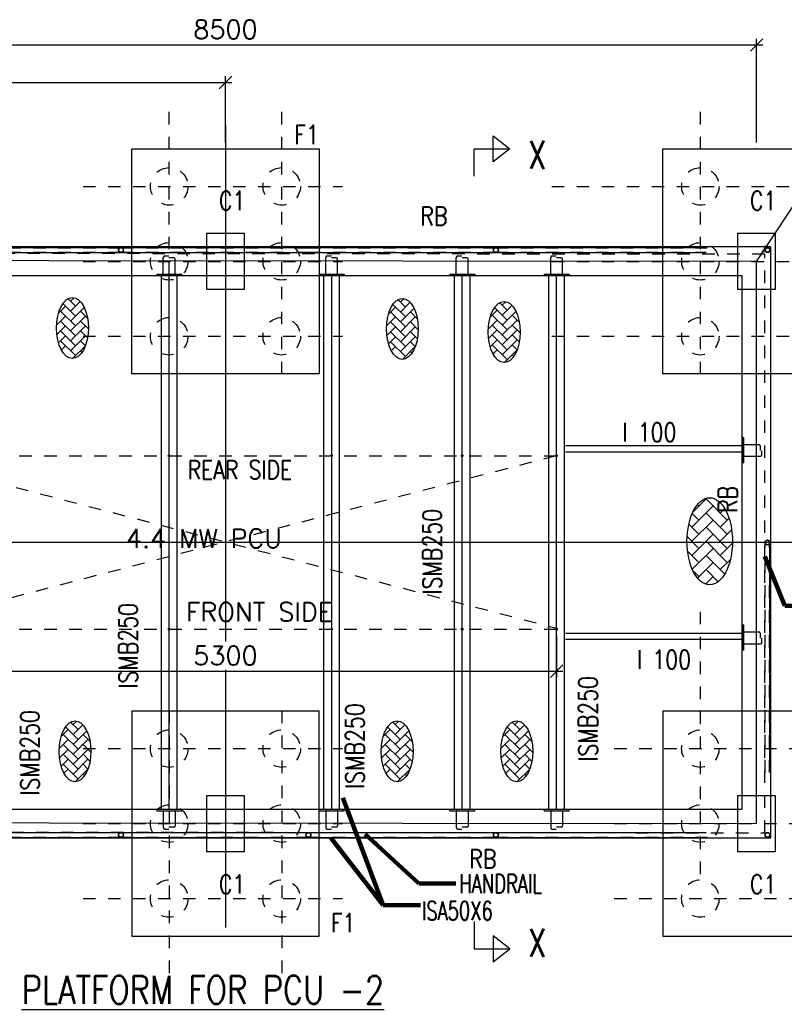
# Model space of a CAD drawing. Header units: inches. Extents: x 727810 to 1461440, y 2714588 to 5435005.
# Tile 49 of 233: x 728348.4 to 728354.52, y 2716077.94 to 2716085.82. Entities that reach past the tile are written whole.
import ezdxf

# ---------------------------------------------------------------- set-up
doc = ezdxf.new("R2010")
doc.units = ezdxf.units.IN
doc.header["$MEASUREMENT"] = 0
doc.linetypes.add('DIVIDEX2', pattern=[2.5, 1, -0.5, 0, -0.5, 0, -0.5])
doc.linetypes.add('HIDDEN', pattern=[0.375, 0.25, -0.125])
doc.layers.add('AM_5', color=3, linetype='Continuous', lineweight=15)
doc.layers.add('AM_8', color=1, linetype='Continuous', lineweight=15)
doc.layers.add('DETAILS', color=7, linetype='Continuous')
doc.layers.add('Inverter Room', color=7, linetype='Continuous')
doc.styles.add('RANJAN', font='romans.shx', dxfattribs={"width": 0.75})
doc.styles.add('ROMANS', font='ROMANS.shx', dxfattribs={"height": 10})
doc.dimstyles.new('DIM-', dxfattribs={"dimscale": 0, "dimtxt": 0.15, "dimasz": 0.15, "dimexe": 0, "dimexo": 0, "dimgap": 0.15, "dimtad": 1, "dimdec": 0, "dimlfac": 1000, "dimzin": 0, "dimdsep": 46, "dimtxsty": 'ROMANS', "dimblk": 'OBLIQUE', "dimcen": 0, "dimclrd": 6, "dimclre": 6, "dimclrt": 3, "dimadec": 0, "dimazin": 0, "dimtfac": 1, "dimtdec": 0, "dimtmove": 2, "dimatfit": 3, "dimfxl": 1, "dimtolj": 1, "dimtzin": 0, "dimarcsym": 2})
doc.dimstyles.new('ROMANS$0', dxfattribs={"dimscale": 100, "dimtxt": 100, "dimasz": 1, "dimexe": 0.5, "dimexo": 0.5, "dimgap": 0.5, "dimtad": 1, "dimdec": 0, "dimrnd": 5, "dimdsep": 46, "dimtxsty": 'ROMANS', "dimblk": 'OBLIQUE', "dimcen": 1, "dimdle": 0.5, "dimclrd": 6, "dimclre": 6, "dimclrt": 3, "dimadec": 0, "dimazin": 0, "dimtfac": 1, "dimtdec": 0, "dimtix": 1, "dimtmove": 0, "dimatfit": 3, "dimldrblk": 'OBLIQUE', "dimfxl": 1, "dimtolj": 1, "dimtzin": 0, "dimarcsym": 0})
pattern_1 = [(45, (91287.78671, 50533.36595), (-0.0883883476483, 0.0883883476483), [])]
pattern_2 = [(45, (92587.78671, 50533.36595), (-0.0883883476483, 0.0883883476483), [])]
pattern_3 = [(45, (93632.78671, 50533.36595), (-0.0883883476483, 0.0883883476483), [])]
pattern_4 = [(45, (94387.78671, 50533.36595), (-0.0883883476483, 0.0883883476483), [])]

# ---------------------------------------------------------------- blocks, each defined once
blk = doc.blocks.new('_Oblique')
at = {"color": 0, "linetype": 'ByBlock', "lineweight": -2}
blk.add_line((-0.5, -0.5), (0.5, 0.5), dxfattribs=at)
blk = doc.blocks.new('*D67')
at = {"layer": 'Inverter Room', "color": 6, "lineweight": -2, "ltscale": 0.5, "transparency": 16777216}
for p, q in [((2053661.7, -2318131.5), (2053661.7, -2317300.2)), ((2062161.7, -2318131.5), (2062161.7, -2317300.2)), ((2062211.7, -2317350.2), (2053611.7, -2317350.2))]:
    blk.add_line(p, q, dxfattribs=at)
at = {"layer": 'Inverter Room', "color": 0, "ltscale": 0.5, "transparency": 16777216}
for p in [(2053661.7, -2317350.2), (2053661.7, -2318181.5), (2062161.7, -2318181.5)]:
    blk.add_point(p, dxfattribs=at)
at = {"layer": 'Inverter Room', "color": 6, "lineweight": -2, "ltscale": 0.5, "transparency": 16777216, "xscale": 100, "yscale": 100, "zscale": 100, "rotation": 180}
blk.add_blockref('_Oblique', (2053661.7, -2317350.2), dxfattribs=at)
at = {"layer": 'Inverter Room', "color": 6, "lineweight": -2, "ltscale": 0.5, "transparency": 16777216, "xscale": 100, "yscale": 100, "zscale": 100}
blk.add_blockref('_Oblique', (2062161.7, -2317350.2), dxfattribs=at)
at = {"layer": 'Inverter Room', "color": 3, "ltscale": 0.5, "transparency": 16777216, "insert": (2057911.7, -2317225.2), "char_height": 150, "attachment_point": 5, "style": 'ROMANS'}
blk.add_mtext('\\A1;8500', dxfattribs=at)
blk = doc.blocks.new('*D69')
at = {"layer": 'AM_5', "color": 6, "lineweight": -2, "transparency": 16777216}
for p, q in [((2053661.7, -2318131.5), (2053661.7, -2317599.7)), ((2057911.7, -2318131.5), (2057911.7, -2317599.7)), ((2053611.7, -2317649.7), (2057961.7, -2317649.7))]:
    blk.add_line(p, q, dxfattribs=at)
at = {"layer": 'Inverter Room', "color": 0, "transparency": 16777216}
for p in [(2057911.7, -2317649.7), (2053661.7, -2318181.5), (2057911.7, -2318181.5)]:
    blk.add_point(p, dxfattribs=at)
at = {"layer": 'AM_5', "color": 6, "lineweight": -2, "transparency": 16777216, "xscale": 100, "yscale": 100, "zscale": 100, "rotation": 180}
blk.add_blockref('_Oblique', (2053661.7, -2317649.7), dxfattribs=at)
at = {"layer": 'AM_5', "color": 6, "lineweight": -2, "transparency": 16777216, "xscale": 100, "yscale": 100, "zscale": 100}
blk.add_blockref('_Oblique', (2057911.7, -2317649.7), dxfattribs=at)
at = {"layer": 'AM_5', "color": 3, "transparency": 16777216, "insert": (2055786.7, -2317524.7), "char_height": 150, "attachment_point": 5, "style": 'ROMANS', "bg_fill": 3, "box_fill_scale": 1.25, "bg_fill_color": 256, "bg_fill_true_color": 13158600, "bg_fill_transparency": 0}
blk.add_mtext('\\A1;4250', dxfattribs=at)
blk = doc.blocks.new('*D71')
at = {"layer": 'DETAILS', "color": 6, "lineweight": -2, "ltscale": 0.5, "transparency": 16777216}
for p, q in [((2055261.7, -2322075.5), (2055261.7, -2322411.8)), ((2060561.7, -2322075.5), (2060561.7, -2322411.8)), ((2055211.7, -2322361.8), (2060611.7, -2322361.8))]:
    blk.add_line(p, q, dxfattribs=at)
at = {"layer": 'Inverter Room', "color": 0, "ltscale": 0.5, "transparency": 16777216}
for p in [(2055261.7, -2322025.5), (2060561.7, -2322025.5), (2060561.7, -2322361.8)]:
    blk.add_point(p, dxfattribs=at)
at = {"layer": 'DETAILS', "color": 6, "lineweight": -2, "ltscale": 0.5, "transparency": 16777216, "xscale": 100, "yscale": 100, "zscale": 100, "rotation": 180}
blk.add_blockref('_Oblique', (2055261.7, -2322361.8), dxfattribs=at)
at = {"layer": 'DETAILS', "color": 6, "lineweight": -2, "ltscale": 0.5, "transparency": 16777216, "xscale": 100, "yscale": 100, "zscale": 100}
blk.add_blockref('_Oblique', (2060561.7, -2322361.8), dxfattribs=at)
at = {"layer": 'DETAILS', "color": 3, "ltscale": 0.5, "transparency": 16777216, "insert": (2057911.7, -2322236.8), "char_height": 150, "attachment_point": 5, "style": 'ROMANS', "bg_fill": 3, "box_fill_scale": 1.25, "bg_fill_color": 256, "bg_fill_true_color": 13158600, "bg_fill_transparency": 0}
blk.add_mtext('\\A1;5300', dxfattribs=at)
blk = doc.blocks.new('dshshh')
at = {"layer": 'AM_8', "ltscale": 0.5}
h = blk.add_hatch(dxfattribs=at)
h.set_pattern_fill('AR-HBONE', color=256, scale=14, style=0)
h.set_pattern_definition([(45, (674633.055, -665552.46), (6e-15, 79.1959595), [168, -56]), (135, (674672.653, -665512.864), (6e-15, 79.1959595), [168, -56])])
edge = h.paths.add_edge_path()
edge.add_ellipse((2056687.3, -2319615.1), major_axis=(0, 244), ratio=0.521978, start_angle=191.45916, end_angle=459.29111)
edge.add_ellipse((2056687.3, -2319615.1), major_axis=(0, 244), ratio=0.521978, start_angle=99.29111, end_angle=191.45916)
h = blk.add_hatch(dxfattribs=at)
h.set_pattern_fill('AR-HBONE', color=256, scale=14, style=0)
h.set_pattern_definition([(45, (677273.22, -665559.426), (6e-15, 79.1959595), [168, -56]), (135, (677312.816, -665519.83), (6e-15, 79.1959595), [168, -56])])
edge = h.paths.add_edge_path()
edge.add_ellipse((2059327.4, -2319622.1), major_axis=(0, 244), ratio=0.521978, start_angle=191.45916, end_angle=459.29111)
edge.add_ellipse((2059327.4, -2319622.1), major_axis=(0, 244), ratio=0.521978, start_angle=99.29111, end_angle=191.45916)
h = blk.add_hatch(dxfattribs=at)
h.set_pattern_fill('AR-HBONE', color=256, scale=14, style=0)
h.set_pattern_definition([(45, (678087.52, -665584.47), (6e-15, 79.1959595), [168, -56]), (135, (678127.12, -665544.87), (6e-15, 79.1959595), [168, -56])])
edge = h.paths.add_edge_path()
edge.add_ellipse((2060141.7, -2319647.1), major_axis=(0, 244), ratio=0.521978, start_angle=191.45916, end_angle=459.29111)
edge.add_ellipse((2060141.7, -2319647.1), major_axis=(0, 244), ratio=0.521978, start_angle=99.29111, end_angle=191.45916)
h = blk.add_hatch(dxfattribs=at)
h.set_pattern_fill('ANSI31', color=256, style=0)
h.set_pattern_definition(pattern_1)
edge = h.paths.add_edge_path()
edge.add_arc((2057461.7, -2320640.3), 7.16, 11.12183, 168.87817, ccw=False)
edge.add_arc((2057461.7, -2320637.5), 7.16, 348.87817, 551.12183)
h = blk.add_hatch(dxfattribs=at)
h.set_pattern_fill('ANSI31', color=256, style=0)
h.set_pattern_definition(pattern_2)
edge = h.paths.add_edge_path()
edge.add_arc((2058761.7, -2320640.3), 7.16, 11.12183, 168.87817, ccw=False)
edge.add_arc((2058761.7, -2320637.5), 7.16, 348.87817, 551.12183)
h = blk.add_hatch(dxfattribs=at)
h.set_pattern_fill('ANSI31', color=256, style=0)
h.set_pattern_definition(pattern_3)
edge = h.paths.add_edge_path()
edge.add_arc((2059806.7, -2320640.3), 7.16, 11.12183, 168.87817, ccw=False)
edge.add_arc((2059806.7, -2320637.5), 7.16, 348.87817, 551.12183)
h = blk.add_hatch(dxfattribs=at)
h.set_pattern_fill('ANSI31', color=256, style=0)
h.set_pattern_definition(pattern_4)
edge = h.paths.add_edge_path()
edge.add_arc((2060561.7, -2320640.3), 7.16, 11.12183, 168.87817, ccw=False)
edge.add_arc((2060561.7, -2320637.5), 7.16, 348.87817, 551.12183)
h = blk.add_hatch(dxfattribs=at)
h.set_pattern_fill('ANSI31', color=256, style=0)
h.set_pattern_definition([(45, (89087.78671, 50533.36595), (-0.0883883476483, 0.0883883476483), [])])
edge = h.paths.add_edge_path()
edge.add_arc((2060561.7, -2320640.3), 7.16, 371.12183, 528.87817)
edge.add_arc((2060561.7, -2320637.5), 7.16, -11.12183, 191.12183, ccw=False)
h = blk.add_hatch(dxfattribs=at)
h.set_pattern_fill('AR-HBONE', color=256, scale=20, style=0)
h.set_pattern_definition([(45, (87423.51, 41624.37), (9e-15, 113.137085), [240, -80]), (135, (87480.08, 41680.94), (9e-15, 113.137085), [240, -80])])
edge = h.paths.add_edge_path()
edge.add_ellipse((2061786.7, -2321322.3), major_axis=(0, 348.6), ratio=0.521978, start_angle=191.45916, end_angle=459.29111)
edge.add_ellipse((2061786.7, -2321322.3), major_axis=(0, 348.6), ratio=0.521978, start_angle=99.29111, end_angle=191.45916)
h = blk.add_hatch(dxfattribs=at)
h.set_pattern_fill('ANSI31', color=256, style=0)
h.set_pattern_definition(pattern_1)
edge = h.paths.add_edge_path()
edge.add_arc((2057461.7, -2322022.7), 7.16, 191.12183, 348.87817)
edge.add_arc((2057461.7, -2322025.5), 7.16, -191.12183, 11.12183, ccw=False)
h = blk.add_hatch(dxfattribs=at)
h.set_pattern_fill('ANSI31', color=256, style=0)
h.set_pattern_definition(pattern_2)
edge = h.paths.add_edge_path()
edge.add_arc((2058761.7, -2322022.7), 7.16, 191.12183, 348.87817)
edge.add_arc((2058761.7, -2322025.5), 7.16, -191.12183, 11.12183, ccw=False)
h = blk.add_hatch(dxfattribs=at)
h.set_pattern_fill('ANSI31', color=256, style=0)
h.set_pattern_definition(pattern_3)
edge = h.paths.add_edge_path()
edge.add_arc((2059806.7, -2322022.7), 7.16, 191.12183, 348.87817)
edge.add_arc((2059806.7, -2322025.5), 7.16, -191.12183, 11.12183, ccw=False)
h = blk.add_hatch(dxfattribs=at)
h.set_pattern_fill('ANSI31', color=256, style=0)
h.set_pattern_definition(pattern_4)
edge = h.paths.add_edge_path()
edge.add_arc((2060561.7, -2322022.7), 7.16, 191.12183, 348.87817)
edge.add_arc((2060561.7, -2322025.5), 7.16, -191.12183, 11.12183, ccw=False)
h = blk.add_hatch(dxfattribs=at)
h.set_pattern_fill('AR-HBONE', color=256, scale=14, style=0)
h.set_pattern_definition([(45, (674653.87, -668940.72), (6e-15, 79.1959595), [168, -56]), (135, (674693.47, -668901.125), (6e-15, 79.1959595), [168, -56])])
edge = h.paths.add_edge_path()
edge.add_ellipse((2056708.1, -2323003.4), major_axis=(0, 244), ratio=0.521978, start_angle=191.45916, end_angle=459.29111)
edge.add_ellipse((2056708.1, -2323003.4), major_axis=(0, 244), ratio=0.521978, start_angle=99.29111, end_angle=191.45916)
h = blk.add_hatch(dxfattribs=at)
h.set_pattern_fill('AR-HBONE', color=256, scale=14, style=0)
h.set_pattern_definition([(45, (677231.1, -668940.72), (6e-15, 79.1959595), [168, -56]), (135, (677270.696, -668901.125), (6e-15, 79.1959595), [168, -56])])
edge = h.paths.add_edge_path()
edge.add_ellipse((2059285.3, -2323003.4), major_axis=(0, 244), ratio=0.521978, start_angle=191.45916, end_angle=459.29111)
edge.add_ellipse((2059285.3, -2323003.4), major_axis=(0, 244), ratio=0.521978, start_angle=99.29111, end_angle=191.45916)
h = blk.add_hatch(dxfattribs=at)
h.set_pattern_fill('AR-HBONE', color=256, scale=14, style=0)
h.set_pattern_definition([(45, (678188.45, -668940.72), (6e-15, 79.1959595), [168, -56]), (135, (678228.05, -668901.125), (6e-15, 79.1959595), [168, -56])])
edge = h.paths.add_edge_path()
edge.add_ellipse((2060242.7, -2323003.4), major_axis=(0, 244), ratio=0.521978, start_angle=191.45916, end_angle=459.29111)
edge.add_ellipse((2060242.7, -2323003.4), major_axis=(0, 244), ratio=0.521978, start_angle=99.29111, end_angle=191.45916)
at = {"layer": 'DETAILS', "linetype": 'DIVIDEX2', "ltscale": 0.5}
for p, q in [((2057461.7, -2319985.4), (2057461.7, -2317883.4)), ((2058361.7, -2319985.4), (2058361.7, -2317883.4)), ((2061711.7, -2319985.4), (2061711.7, -2317883.4)), ((2056772.3, -2318481.5), (2058848.3, -2318481.5)), ((2060522.3, -2318481.5), (2062598.3, -2318481.5)), ((2056772.3, -2319081.5), (2058848.3, -2319081.5)), ((2060522.3, -2319081.5), (2062598.3, -2319081.5)), ((2056772.3, -2319681.5), (2058848.3, -2319681.5)), ((2060522.3, -2319681.5), (2062598.3, -2319681.5)), ((2061711.7, -2323985.4), (2061711.7, -2321883.4)), ((2057461.7, -2322677.6), (2057461.7, -2324779.6)), ((2058361.7, -2322677.6), (2058361.7, -2324779.6)), ((2056772.3, -2322981.5), (2058848.3, -2322981.5)), ((2061022.3, -2322981.5), (2063098.3, -2322981.5)), ((2056772.3, -2323581.5), (2058848.3, -2323581.5)), ((2061022.3, -2323581.5), (2063098.3, -2323581.5)), ((2056772.3, -2324181.5), (2058848.3, -2324181.5)), ((2061022.3, -2324181.5), (2063098.3, -2324181.5))]:
    blk.add_line(p, q, dxfattribs=at)
at = {"layer": 'DETAILS', "ltscale": 0.5}
for p, q in [((2055575.3, -2318971.1), (2057075.3, -2318971.1)), ((2055575.3, -2319011.1), (2057075.3, -2319011.1)), ((2057075.3, -2318971.1), (2058575.3, -2318971.1)), ((2057075.3, -2319011.1), (2058575.3, -2319011.1)), ((2058575.3, -2318971.1), (2060075.3, -2318971.1)), ((2058575.3, -2319011.1), (2060075.3, -2319011.1)), ((2060075.3, -2318971.1), (2061763.3, -2318971.1)), ((2060075.3, -2319011.1), (2061749.1, -2319011.1)), ((2062046.7, -2320494.4), (2062046.7, -2320694.4)), ((2062268.2, -2323171.9), (2062268.2, -2321331.5)), ((2062046.7, -2321994.4), (2062046.7, -2322194.4)), ((2055575.3, -2323651.9), (2057075.3, -2323651.9)), ((2055575.3, -2323691.9), (2057075.3, -2323691.9)), ((2057075.3, -2323651.9), (2058575.3, -2323651.9)), ((2057075.3, -2323691.9), (2058575.3, -2323691.9)), ((2058575.3, -2323651.9), (2060075.3, -2323651.9)), ((2058575.3, -2323691.9), (2060075.3, -2323691.9)), ((2060075.3, -2323651.9), (2061749.1, -2323651.9)), ((2060075.3, -2323691.9), (2061763.3, -2323691.9))]:
    blk.add_line(p, q, dxfattribs=at)
for centre, radius in [((2057075.3, -2318991.1), 20), ((2060075.3, -2318991.1), 20), ((2062248.2, -2318991.1), 20), ((2062249.1, -2318991.1), 20), ((2057461.7, -2320637.5), 7.16), ((2058761.7, -2320637.5), 7.16), ((2059806.7, -2320637.5), 7.16), ((2060561.7, -2320637.5), 7.16), ((2060561.7, -2320637.5), 7.16), ((2062248.2, -2321331.5), 20), ((2057461.7, -2322025.5), 7.16), ((2058761.7, -2322025.5), 7.16), ((2059806.7, -2322025.5), 7.16), ((2060561.7, -2322025.5), 7.16), ((2057075.3, -2323671.9), 20), ((2058575.3, -2323671.9), 20), ((2060075.3, -2323671.9), 20), ((2062249.1, -2323671.9), 20)]:
    blk.add_circle(centre, radius, dxfattribs=at)
for centre, start, end in [((2057461.7, -2320640.3), 11.12183, 168.87817), ((2058761.7, -2320640.3), 11.12183, 168.87817), ((2059806.7, -2320640.3), 11.12183, 168.87817), ((2060561.7, -2320640.3), 11.12183, 168.87817), ((2060561.7, -2320640.3), 11.12183, 168.87817), ((2057461.7, -2322022.7), 191.12183, 348.87817), ((2058761.7, -2322022.7), 191.12183, 348.87817), ((2059806.7, -2322022.7), 191.12183, 348.87817), ((2060561.7, -2322022.7), 191.12183, 348.87817)]:
    blk.add_arc(centre, 7.16, start, end, dxfattribs=at)
for centre, major_axis in [((2056687.3, -2319615.1), (0, 244)), ((2059327.4, -2319622.1), (0, 244)), ((2060141.7, -2319647.1), (0, 244)), ((2061786.7, -2321322.3), (0, 348.6)), ((2056708.1, -2323003.4), (0, 244)), ((2059285.3, -2323003.4), (0, 244)), ((2060242.7, -2323003.4), (0, 244))]:
    blk.add_ellipse(centre, major_axis=major_axis, ratio=0.521978, dxfattribs=at)
at = {"layer": 'Inverter Room', "color": 8, "linetype": 'HIDDEN', "ltscale": 2}
for p, q in [((2055573.6, -2318973.2), (2057076.9, -2318973.2)), ((2055575.3, -2319009.1), (2057075.3, -2319009.1)), ((2057073.6, -2318973.2), (2058576.9, -2318973.2)), ((2057075.3, -2319009.1), (2058575.3, -2319009.1)), ((2058573.6, -2318973.2), (2060076.9, -2318973.2)), ((2058575.3, -2319009.1), (2060075.3, -2319009.1)), ((2060073.6, -2318973.2), (2061765.5, -2318973.2)), ((2060075.3, -2319009.1), (2061757.8, -2319009.1)), ((2060554.7, -2320638.9), (2055259.9, -2322018.6)), ((2055261.7, -2320637.5), (2060561.7, -2320637.5)), ((2055268.8, -2320638.9), (2060563.5, -2322018.6)), ((2062230.2, -2323171.9), (2062230.2, -2321340.2)), ((2062266.1, -2323173.6), (2062266.1, -2321340.4)), ((2055261.7, -2322025.5), (2060561.7, -2322025.5)), ((2055573.6, -2323689.8), (2057076.9, -2323689.8)), ((2055575.3, -2323653.9), (2057075.3, -2323653.9)), ((2057073.6, -2323689.8), (2058576.9, -2323689.8)), ((2057075.3, -2323653.9), (2058575.3, -2323653.9)), ((2058573.6, -2323689.8), (2060076.9, -2323689.8)), ((2058575.3, -2323653.9), (2060075.3, -2323653.9)), ((2060073.6, -2323689.8), (2061765.5, -2323689.8)), ((2060075.3, -2323653.9), (2061757.8, -2323653.9))]:
    blk.add_line(p, q, dxfattribs=at)
at = {"layer": 'Inverter Room', "color": 2}
for p, q in [((2057425.3, -2319038.2), (2057459.1, -2319038.2)), ((2058725.3, -2319038.2), (2058759.1, -2319038.2)), ((2059770.3, -2319038.2), (2059804.1, -2319038.2)), ((2060525.3, -2319038.2), (2060559.1, -2319038.2)), ((2057414, -2319181.5), (2057414, -2319049.5)), ((2057498.2, -2319053.3), (2057459.6, -2319053.3)), ((2057509.5, -2319181.5), (2057509.5, -2319064.5)), ((2058714, -2319181.5), (2058714, -2319049.5)), ((2058798.2, -2319053.3), (2058759.6, -2319053.3)), ((2058809.5, -2319181.5), (2058809.5, -2319064.5)), ((2059759, -2319181.5), (2059759, -2319049.5)), ((2059843.2, -2319053.3), (2059804.6, -2319053.3)), ((2059854.5, -2319181.5), (2059854.5, -2319064.5)), ((2060514, -2319181.5), (2060514, -2319049.5)), ((2060598.2, -2319053.3), (2060559.6, -2319053.3)), ((2060609.5, -2319181.5), (2060609.5, -2319064.5)), ((2057417, -2319184.5), (2057506.5, -2319184.5)), ((2058717, -2319184.5), (2058806.5, -2319184.5)), ((2059762, -2319184.5), (2059851.5, -2319184.5)), ((2060517, -2319184.5), (2060606.5, -2319184.5)), ((2062058.7, -2320639.1), (2062058.7, -2320549.7)), ((2062061.7, -2320546.7), (2062178.7, -2320546.7)), ((2062190, -2320557.9), (2062190, -2320596.5)), ((2062205, -2320630.9), (2062205, -2320597)), ((2062061.7, -2320642.1), (2062193.8, -2320642.1)), ((2062058.7, -2322139.1), (2062058.7, -2322049.7)), ((2062061.7, -2322046.7), (2062178.7, -2322046.7)), ((2062190, -2322057.9), (2062190, -2322096.5)), ((2062205, -2322130.9), (2062205, -2322097)), ((2062061.7, -2322142.1), (2062193.8, -2322142.1)), ((2057414, -2323481.5), (2057414, -2323613.5)), ((2057417, -2323478.5), (2057506.5, -2323478.5)), ((2057509.5, -2323481.5), (2057509.5, -2323598.5)), ((2058714, -2323481.5), (2058714, -2323613.5)), ((2058717, -2323478.5), (2058806.5, -2323478.5)), ((2058809.5, -2323481.5), (2058809.5, -2323598.5)), ((2059759, -2323481.5), (2059759, -2323613.5)), ((2059762, -2323478.5), (2059851.5, -2323478.5)), ((2059854.5, -2323481.5), (2059854.5, -2323598.5)), ((2060514, -2323481.5), (2060514, -2323613.5)), ((2060517, -2323478.5), (2060606.5, -2323478.5)), ((2060609.5, -2323481.5), (2060609.5, -2323598.5)), ((2057498.2, -2323609.8), (2057459.6, -2323609.8)), ((2058798.2, -2323609.8), (2058759.6, -2323609.8)), ((2059843.2, -2323609.8), (2059804.6, -2323609.8)), ((2060598.2, -2323609.8), (2060559.6, -2323609.8)), ((2057425.3, -2323624.8), (2057459.1, -2323624.8)), ((2058725.3, -2323624.8), (2058759.1, -2323624.8)), ((2059770.3, -2323624.8), (2059804.1, -2323624.8)), ((2060525.3, -2323624.8), (2060559.1, -2323624.8))]:
    blk.add_line(p, q, dxfattribs=at)
at = {"layer": 'Inverter Room', "color": 4, "ltscale": 0.5}
for p, q in [((2057361.7, -2319184.5), (2057361.7, -2319196.5)), ((2057561.7, -2319184.5), (2057561.7, -2319196.5)), ((2058661.7, -2319184.5), (2058661.7, -2319196.5)), ((2058861.7, -2319184.5), (2058861.7, -2319196.5)), ((2059706.7, -2319184.5), (2059706.7, -2319196.5)), ((2059906.7, -2319184.5), (2059906.7, -2319196.5)), ((2060461.7, -2319184.5), (2060461.7, -2319196.5)), ((2060661.7, -2319184.5), (2060661.7, -2319196.5)), ((2062058.7, -2320494.4), (2062046.7, -2320494.4)), ((2060632.2, -2320556.5), (2062046.2, -2320556.5)), ((2060632.2, -2320606.5), (2062046.2, -2320606.5)), ((2062058.7, -2320694.4), (2062046.7, -2320694.4)), ((2062058.7, -2321994.4), (2062046.7, -2321994.4)), ((2062058.7, -2322194.4), (2062046.7, -2322194.4)), ((2057361.7, -2323478.5), (2057361.7, -2323466.5)), ((2057561.7, -2323478.5), (2057561.7, -2323466.5)), ((2058661.7, -2323478.5), (2058661.7, -2323466.5)), ((2058861.7, -2323478.5), (2058861.7, -2323466.5)), ((2059706.7, -2323478.5), (2059706.7, -2323466.5)), ((2059906.7, -2323478.5), (2059906.7, -2323466.5)), ((2060461.7, -2323478.5), (2060461.7, -2323466.5)), ((2060661.7, -2323478.5), (2060661.7, -2323466.5))]:
    blk.add_line(p, q, dxfattribs=at)
at = {"layer": 'Inverter Room', "ltscale": 2}
for p, q in [((2058761.7, -2323081.5), (2058761.7, -2319196.5)), ((2059806.7, -2323466.5), (2059806.7, -2319196.5)), ((2060561.7, -2323466.5), (2060561.7, -2319196.5)), ((2057461.7, -2323131.5), (2057461.7, -2319531.5)), ((2063030.8, -2321331.5), (2052980.6, -2321331.5))]:
    blk.add_line(p, q, dxfattribs=at)
at = {"layer": 'Inverter Room', "color": 4, "linetype": 'Continuous'}
for points in [[(2059901.4, -2318399.9), (2059901.4, -2318179.8), (2060186.8, -2318179.8), (2060053, -2318285.4), (2060053, -2318077.6), (2060186.8, -2318179.8)], [(2059901.4, -2324364.5), (2059901.4, -2324584.5), (2060186.8, -2324584.5), (2060053, -2324478.9), (2060053, -2324686.7), (2060186.8, -2324584.5)]]:
    blk.add_lwpolyline(points, dxfattribs=at)
at = {"layer": 'Inverter Room', "color": 4, "ltscale": 0.5}
for points in [[(2058661.7, -2319981.5), (2057161.7, -2319981.5), (2057161.7, -2318181.5), (2058661.7, -2318181.5)], [(2062911.7, -2319981.5), (2061411.7, -2319981.5), (2061411.7, -2318181.5), (2062911.7, -2318181.5)], [(2053546.7, -2323696.5), (2062276.7, -2323696.5), (2062276.7, -2318966.5), (2053546.7, -2318966.5)], [(2053776.7, -2323466.5), (2062046.7, -2323466.5), (2062046.7, -2319196.5), (2053776.7, -2319196.5)], [(2058661.7, -2322681.5), (2057161.7, -2322681.5), (2057161.7, -2324481.5), (2058661.7, -2324481.5)], [(2062911.7, -2322681.5), (2061411.7, -2322681.5), (2061411.7, -2324481.5), (2062911.7, -2324481.5)]]:
    blk.add_lwpolyline(points, close=True, dxfattribs=at)
at = {"layer": 'Inverter Room', "ltscale": 3}
for points in [[(2058061.7, -2319306.5), (2057761.7, -2319306.5), (2057761.7, -2318856.5), (2058061.7, -2318856.5)], [(2062311.7, -2319306.5), (2062011.7, -2319306.5), (2062011.7, -2318856.5), (2062311.7, -2318856.5)], [(2058061.7, -2323806.5), (2057761.7, -2323806.5), (2057761.7, -2323356.5), (2058061.7, -2323356.5)], [(2062311.7, -2323806.5), (2062011.7, -2323806.5), (2062011.7, -2323356.5), (2062311.7, -2323356.5)]]:
    blk.add_lwpolyline(points, close=True, dxfattribs=at)
at = {"layer": 'Inverter Room', "color": 8, "linetype": 'HIDDEN', "ltscale": 2}
blk.add_lwpolyline([(2053596.7, -2323646.5), (2062226.7, -2323655.2), (2062226.7, -2319025.2), (2053596.7, -2319016.5)], close=True, dxfattribs=at)
at = {"layer": 'Inverter Room', "ltscale": 2}
blk.add_lwpolyline([(2053661.8, -2323573.8), (2062161.7, -2323581.5), (2062161.7, -2319081.5), (2053661.8, -2319073.8)], close=True, dxfattribs=at)
at = {"layer": 'Inverter Room', "color": 4, "ltscale": 0.5}
for points in [[(2057361.7, -2319184.5), (2057561.7, -2319184.5)], [(2058661.7, -2319184.5), (2058861.7, -2319184.5)], [(2059706.7, -2319184.5), (2059906.7, -2319184.5)], [(2060461.7, -2319184.5), (2060661.7, -2319184.5)], [(2062058.7, -2320694.4), (2062058.7, -2320494.4)], [(2062058.7, -2322194.4), (2062058.7, -2321994.4)], [(2057361.7, -2323478.5), (2057561.7, -2323478.5)], [(2058661.7, -2323478.5), (2058861.7, -2323478.5)], [(2059706.7, -2323478.5), (2059906.7, -2323478.5)], [(2060461.7, -2323478.5), (2060661.7, -2323478.5)]]:
    blk.add_lwpolyline(points, dxfattribs=at)
at = {"layer": 'Inverter Room', "color": 8, "linetype": 'HIDDEN', "ltscale": 2}
for centre, radius in [((2057461.7, -2318481.5), 150), ((2058361.7, -2318481.5), 150), ((2061711.7, -2318481.5), 150), ((2057461.7, -2319081.5), 150), ((2058361.7, -2319081.5), 150), ((2061711.7, -2319081.5), 150), ((2057075.3, -2318991.1), 18), ((2060075.3, -2318991.1), 18), ((2062248.2, -2318991.1), 18), ((2062249.1, -2318991.1), 18), ((2057461.7, -2319681.5), 150), ((2058361.7, -2319681.5), 150), ((2061711.7, -2319681.5), 150), ((2062248.2, -2321331.5), 18), ((2057461.7, -2322981.5), 150), ((2058361.7, -2322981.5), 150), ((2061711.7, -2322981.5), 150), ((2057461.7, -2323581.5), 150), ((2058361.7, -2323581.5), 150), ((2061711.7, -2323581.5), 150), ((2057075.3, -2323671.9), 18), ((2058575.3, -2323671.9), 18), ((2060075.3, -2323671.9), 18), ((2062249.1, -2323671.9), 18), ((2057461.7, -2324181.5), 150), ((2058361.7, -2324181.5), 150), ((2061711.7, -2324181.5), 150)]:
    blk.add_circle(centre, radius, dxfattribs=at)
at = {"layer": 'Inverter Room', "color": 2}
for centre, radius, start, end in [((2057425.3, -2319049.5), 11.2, 90, 180), ((2058725.3, -2319049.5), 11.2, 90, 180), ((2059770.3, -2319049.5), 11.2, 90, 180), ((2060525.3, -2319049.5), 11.2, 90, 180), ((2057498.2, -2319064.5), 11.2, 0, 90), ((2058798.2, -2319064.5), 11.2, 0, 90), ((2059843.2, -2319064.5), 11.2, 0, 90), ((2060598.2, -2319064.5), 11.2, 0, 90), ((2057417, -2319181.5), 3, 180, 270), ((2057506.5, -2319181.5), 3, 270, 0), ((2058717, -2319181.5), 3, 180, 270), ((2058806.5, -2319181.5), 3, 270, 0), ((2059762, -2319181.5), 3, 180, 270), ((2059851.5, -2319181.5), 3, 270, 0), ((2060517, -2319181.5), 3, 180, 270), ((2060606.5, -2319181.5), 3, 270, 0), ((2062061.7, -2320549.7), 3, 90, 180), ((2062178.7, -2320557.9), 11.2, 0, 90), ((2062061.7, -2320639.1), 3, 180, 270), ((2062193.8, -2320630.9), 11.2, 270, 0), ((2062061.7, -2322049.7), 3, 90, 180), ((2062178.7, -2322057.9), 11.2, 0, 90), ((2062061.7, -2322139.1), 3, 180, 270), ((2062193.8, -2322130.9), 11.2, 270, 0), ((2057417, -2323481.5), 3, 90, 180), ((2057506.5, -2323481.5), 3, 0, 90), ((2058717, -2323481.5), 3, 90, 180), ((2058806.5, -2323481.5), 3, 0, 90), ((2059762, -2323481.5), 3, 90, 180), ((2059851.5, -2323481.5), 3, 0, 90), ((2060517, -2323481.5), 3, 90, 180), ((2060606.5, -2323481.5), 3, 0, 90), ((2057425.3, -2323613.5), 11.2, 180, 270), ((2057498.2, -2323598.5), 11.2, 270, 0), ((2058725.3, -2323613.5), 11.2, 180, 270), ((2058798.2, -2323598.5), 11.2, 270, 0), ((2059770.3, -2323613.5), 11.2, 180, 270), ((2059843.2, -2323598.5), 11.2, 270, 0), ((2060525.3, -2323613.5), 11.2, 180, 270), ((2060598.2, -2323598.5), 11.2, 270, 0)]:
    blk.add_arc(centre, radius, start, end, dxfattribs=at)
at = {"layer": 'DETAILS', "color": 3, "style": 'ROMANS', "width": 0.8}
for s, p in [('RB', (2059471.2, -2318794.3)), ('I 100', (2061088.2, -2320524)), ('I 100', (2061204.7, -2322343.6)), ('RB', (2059862.7, -2323939.2))]:
    blk.add_text(s, height=150, dxfattribs=at).set_placement(p)
for s, p in [('RB', (2062006.4, -2321093.7)), ('ISMB250', (2059640, -2321747.1)), ('ISMB250', (2060887.5, -2323084.9)), ('ISMB250', (2059021.9, -2323303.3)), ('ISMB250', (2056421.3, -2323356.9))]:
    blk.add_text(s, height=150, rotation=90, dxfattribs=at).set_placement(p)
at = {"layer": 'Inverter Room', "color": 3, "linetype": 'Continuous', "style": 'ROMANS', "width": 0.8}
for s, p in [('F1', (2058463.4, -2318142.5)), ('C1', (2057859.2, -2318671.2)), ('C1', (2062109.2, -2318671.2)), ('REAR SIDE', (2057607.9, -2320824.8)), ('C1', (2057859.2, -2324141.8)), ('C1', (2062109.2, -2324141.8)), ('F1', (2058755.5, -2324451.6))]:
    blk.add_text(s, height=150, dxfattribs=at).set_placement(p)
at = {"layer": 'Inverter Room', "color": 2, "linetype": 'Continuous', "ltscale": 0.6, "style": 'RANJAN', "width": 0.75}
for p in [(2060334.9, -2318340.8), (2060334.9, -2324648.5)]:
    blk.add_text('X', height=225, dxfattribs=at).set_placement(p)
at = {"layer": 'Inverter Room', "color": 3, "style": 'ROMANS', "width": 0.7}
for s, p in [('HANDRAIL', (2059782.7, -2324137.3)), ('ISA50X6', (2059483.2, -2324354.2))]:
    blk.add_text(s, height=150, dxfattribs=at).set_placement(p)
at = {"layer": 'Inverter Room', "color": 3, "linetype": 'Continuous', "insert": (2057116.2, -2321224.5), "char_height": 150, "width": 3262.433, "attachment_point": 1, "style": 'ROMANS'}
blk.add_mtext('4.4 MW PCU', dxfattribs=at)
at = {"layer": 'Inverter Room', "color": 3, "linetype": 'Continuous', "insert": (2057595.3, -2321812.4), "char_height": 150, "attachment_point": 1, "style": 'ROMANS'}
blk.add_mtext('FRONT SIDE', dxfattribs=at)
at = {"layer": 'Inverter Room', "ltscale": 0.5}
dim = blk.add_linear_dim(base=(2053661.7, -2317350.2), p1=(2062161.7, -2318181.5), p2=(2053661.7, -2318181.5), dimstyle='ROMANS$0', override={"dimtxt": 150, "dimfxl": 0.75, "dimarcsym": 1}, dxfattribs=at)
dim.commit()
dim.dimension.update_dxf_attribs({"geometry": '*D67', "text_midpoint": (2057911.7, -2317225.2)})
at = {"layer": 'Inverter Room'}
for points in [[(2062226.6, -2321444.1), (2062386.7, -2321839.4), (2062572.9, -2321839.4)], [(2058850.5, -2323376.3), (2059174.2, -2324234.6)], [(2058756.2, -2323694.1), (2059174.2, -2324234.6), (2059472.1, -2324234.6)], [(2059030.8, -2323665.4), (2059458, -2324060.6), (2059756, -2324060.6)]]:
    blk.add_leader(points, dimstyle='DIM-', override={"dimscale": 50, "dimtxt": 2.5, "dimasz": 2.3, "dimexe": 1, "dimexo": 1, "dimgap": 0.5, "dimtad": 0, "dimdle": 1, "dimlwd": 65535, "dimlwe": 65535}, dxfattribs=at)
at = {"layer": 'AM_5'}
dim = blk.add_linear_dim(base=(2057911.7, -2317649.7), p1=(2053661.7, -2318181.5), p2=(2057911.7, -2318181.5), dimstyle='ROMANS$0', override={"dimtxt": 150, "dimtfill": 1, "dimarcsym": 1}, dxfattribs=at)
dim.commit()
dim.dimension.update_dxf_attribs({"geometry": '*D69', "text_midpoint": (2055786.7, -2317524.7)})
at = {"layer": 'Inverter Room', "ltscale": 2}
blk.add_line((2057911.7, -2317994.4), (2057911.7, -2324414.1), dxfattribs=at)
at = {"layer": 'DETAILS', "ltscale": 0.5}
dim = blk.add_linear_dim(base=(2060561.7, -2322361.8), p1=(2055261.7, -2322025.5), p2=(2060561.7, -2322025.5), dimstyle='ROMANS$0', override={"dimtxt": 150, "dimtfill": 1, "dimarcsym": 1}, dxfattribs=at)
dim.commit()
dim.dimension.update_dxf_attribs({"geometry": '*D71', "text_midpoint": (2057911.7, -2322236.8)})
at = {"layer": 'Inverter Room', "color": 4, "ltscale": 0.5}
for p, q in [((2057399.2, -2323466.5), (2057399.2, -2319196.5)), ((2057524.2, -2323466.5), (2057524.2, -2319196.5)), ((2058699.2, -2323466.5), (2058699.2, -2319196.5)), ((2058824.2, -2323466.5), (2058824.2, -2319196.5)), ((2059744.2, -2323466.5), (2059744.2, -2319196.5)), ((2059869.2, -2323466.5), (2059869.2, -2319196.5)), ((2060499.2, -2323466.5), (2060499.2, -2319196.5)), ((2060624.2, -2323466.5), (2060624.2, -2319196.5)), ((2060632.2, -2322056.5), (2062046.2, -2322056.5)), ((2060632.2, -2322106.5), (2062046.2, -2322106.5))]:
    blk.add_line(p, q, dxfattribs=at)
at = {"layer": 'Inverter Room', "ltscale": 2}
for p, q in [((2057461.7, -2323466.5), (2057461.7, -2319196.5)), ((2058761.7, -2323466.5), (2058761.7, -2319196.5)), ((2058761.7, -2323466.5), (2058761.7, -2319196.5)), ((2059806.7, -2323466.5), (2059806.7, -2319196.5)), ((2060561.7, -2323466.5), (2060561.7, -2319196.5))]:
    blk.add_line(p, q, dxfattribs=at)
at = {"layer": 'DETAILS', "color": 3, "style": 'ROMANS', "width": 0.8}
blk.add_text('ISMB250', height=150, rotation=90, dxfattribs=at).set_placement((2057207.3, -2322500.7))
blk = doc.blocks.new('yp')
at = {"layer": 'DETAILS', "xscale": 0.001, "yscale": 0.001, "zscale": 0.001}
blk.add_blockref('dshshh', (726292.136367, 2718402.971969), dxfattribs=at)
at = {"layer": 'Inverter Room', "color": 2, "linetype": 'Continuous', "style": 'ROMANS', "width": 0.8}
blk.add_text('%%UPLATFORM FOR PCU -2', height=0.225, dxfattribs=at).set_placement((728348.417109, 2716077.948245))

msp = doc.modelspace()

# ---------------------------------------------------------------- block references
at = {"color": 3, "lineweight": 40}
msp.add_blockref('yp', (0.0005, 0.00018), dxfattribs=at)

# ---------------------------------------------------------------- next in the draw order: leaders
msp.add_leader([(728354.29861, 2716083.89065), (728355.40723, 2716085.57321), (728356.30674, 2716085.57321)], dimstyle='DIM-', override={"dimscale": 1, "dimtad": 0}, dxfattribs=at)

doc.saveas('drawing.dxf')
